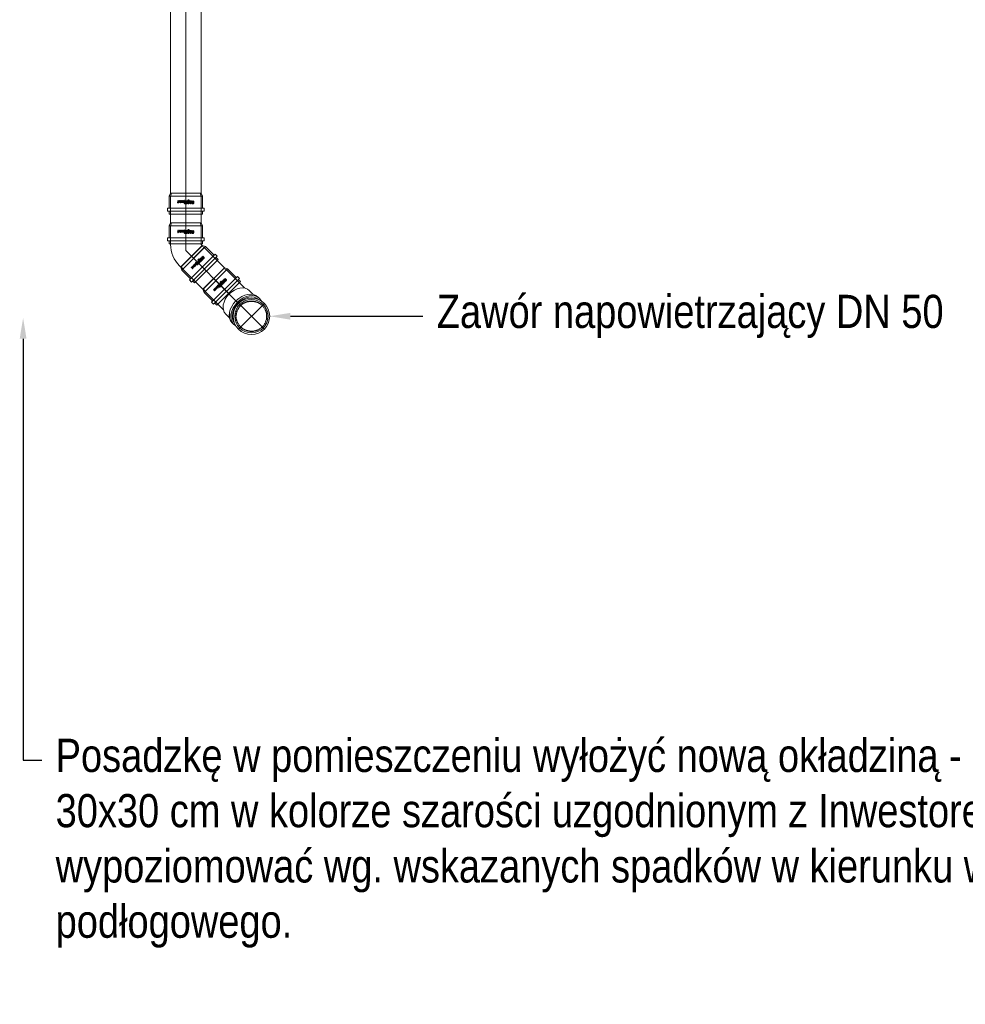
# Model space of a CAD drawing. Header units: centimetres. Extents: x 22052 to 56535, y 76485 to 78519.
# Tile 127 of 235: x 43547 to 43889, y 77336 to 77692. Entities that reach past the tile are written whole.
import ezdxf
from ezdxf import colors
from ezdxf.entities.mleader import LeaderData, LeaderLine
from ezdxf.enums import TextEntityAlignment as Align
from ezdxf.lldxf.tags import DXFTag
from ezdxf.math import Vec2, Vec3

# ---------------------------------------------------------------- set-up
doc = ezdxf.new("R2010")
doc.units = ezdxf.units.CM
doc.linetypes.add('HIDDEN', pattern=[0.375, 0.25, -0.125])
for name, color, linetype, lineweight in [('2DH_PRO_Magnaplast-SDB', 34, 'Continuous', 15), ('CP_AXISKA', 7, 'DASHDOT', 15), ('CP_DETAL', 33, 'Continuous', 9), ('IS_Opis', 250, 'Continuous', 9)]:
    doc.layers.add(name, color=color, linetype=linetype, lineweight=lineweight)
for name, color, linetype in [('3DCPCOLOR124', 152, 'Continuous'), ('3DCPCOLOR242', 242, 'Continuous'), ('cp_hidde', 203, 'HIDDEN'), ('CP_WIPEOUT', 255, 'Continuous')]:
    doc.layers.add(name, color=color, linetype=linetype)
doc.styles.add('CP_ATTR', font='arial.ttf')
doc.styles.add('styl1', font='ARIALN.TTF')
tags = doc.linetypes.add('DASHDOT', pattern=[25.4, 12.7, -6.35, 0, -6.35]).pattern_tags.tags
tags[10:11] = [DXFTag(74, 4), DXFTag(75, 0), DXFTag(340, '0'), DXFTag(46, 1.0), DXFTag(50, 0.0), DXFTag(44, 0.0), DXFTag(45, 0.0)]
tags[8:9] = [DXFTag(74, 4), DXFTag(75, 0), DXFTag(340, '0'), DXFTag(46, 1.0), DXFTag(50, 0.0), DXFTag(44, 0.0), DXFTag(45, 0.0)]
tags[6:7] = [DXFTag(74, 4), DXFTag(75, 0), DXFTag(340, '0'), DXFTag(46, 1.0), DXFTag(50, 0.0), DXFTag(44, 0.0), DXFTag(45, 0.0)]
tags[4:5] = [DXFTag(74, 4), DXFTag(75, 0), DXFTag(340, '0'), DXFTag(46, 1.0), DXFTag(50, 0.0), DXFTag(44, 0.0), DXFTag(45, 0.0)]

# ---------------------------------------------------------------- blocks, each defined once
blk = doc.blocks.new('pdmgn014_okr01')
blk.add_circle((0, 0), 28.6)
blk = doc.blocks.new('pdmgn014_okr02')
blk.add_circle((0, 0), 25)
blk = doc.blocks.new('pdmgn014_wip_cir01')
blk.add_wipeout([(1, 0), (0.966, 0.259), (0.866, 0.5), (0.707, 0.707), (0.5, 0.866), (0.259, 0.966), (0, 1), (-0.259, 0.966), (-0.5, 0.866), (-0.707, 0.707), (-0.866, 0.5), (-0.966, 0.259), (-1, 0), (-0.966, -0.259), (-0.866, -0.5), (-0.707, -0.707), (-0.5, -0.866), (-0.259, -0.966), (0, -1), (0.259, -0.966), (0.5, -0.866), (0.707, -0.707), (0.866, -0.5), (0.966, -0.259)])
blk = doc.blocks.new('pdmgn014_okr02a')
blk.add_arc((25, 0), 25, 90, 270)
blk = doc.blocks.new('pdmgn014_okr01a')
blk.add_arc((28.6, 0), 28.6, 90, 270)
blk = doc.blocks.new('pdmgn014_okr01b')
blk.add_arc((25, 0), 25, 90, 270)
blk = doc.blocks.new('pdmgn014_wip_cir01a')
blk.add_wipeout([(20, 0), (19.3, 5.2), (17.3, 10), (14.1, 14.1), (10, 17.3), (5.2, 19.3), (0, 20), (-5.2, 19.3), (-10, 17.3), (-14.1, 14.1), (-17.3, 10), (-19.3, 5.2), (-20, 0), (-19.3, -5.2), (-17.3, -10), (-14.1, -14.1), (-10, -17.3), (-5.2, -19.3), (0, -20), (5.2, -19.3), (10, -17.3), (14.1, -14.1), (17.3, -10), (19.3, -5.2)])
blk = doc.blocks.new('pdmgn014_wip_cir01b')
blk.add_wipeout([(20, 0), (19.3, 5.2), (17.3, 10), (14.1, 14.1), (10, 17.3), (5.2, 19.3), (0, 20), (-5.2, 19.3), (-10, 17.3), (-14.1, 14.1), (-17.3, 10), (-19.3, 5.2), (-20, 0), (-19.3, -5.2), (-17.3, -10), (-14.1, -14.1), (-10, -17.3), (-5.2, -19.3), (0, -20), (5.2, -19.3), (10, -17.3), (14.1, -14.1), (17.3, -10), (19.3, -5.2)])
blk = doc.blocks.new('pdmgn014_wip_rec01')
blk.add_wipeout([(0, -25), (84.4, -25), (84.4, 25), (0, 25)]).dxf.layer = 'CP_WIPEOUT'
blk = doc.blocks.new('pdmgn014_wip_cir02')
blk.add_wipeout([(1, 0), (0.966, 0.259), (0.866, 0.5), (0.707, 0.707), (0.5, 0.866), (0.259, 0.966), (0, 1), (-0.259, 0.966), (-0.5, 0.866), (-0.707, 0.707), (-0.866, 0.5), (-0.966, 0.259), (-1, 0), (-0.966, -0.259), (-0.866, -0.5), (-0.707, -0.707), (-0.5, -0.866), (-0.259, -0.966), (0, -1), (0.259, -0.966), (0.5, -0.866), (0.707, -0.707), (0.866, -0.5), (0.966, -0.259)])
blk = doc.blocks.new('Pd_mgphtp_0333_fof7kh8')
for p, q in [((1.06, 5.5), (0, 5.23)), ((0, -5.24), (0, 5.23)), ((1.06, 5.5), (7.6, 5.5)), ((12.15, 5.5), (7.6, 5.5)), ((1.06, -5.5), (0, -5.24)), ((7.6, -5.5), (1.06, -5.5)), ((7.6, -5.5), (12.15, -5.5))]:
    blk.add_line(p, q)
at = {"layer": 'CP_DETAL'}
blk.add_line((1.06, 5.5), (1.06, -5.5), dxfattribs=at)
at = {"linetype": 'ByBlock', "style": 'CP_ATTR', "flags": 9}
for tag in ['DN', 'WEIGHT', 'MATERIAL', 'DIMS', 'OTHER', 'CHARACTER', 'PRODUCER', 'ORDER-NO', 'PRODUCT-TYPE', 'ARTICLE', 'GROUP', 'NUMBER', 'NAME']:
    blk.add_attdef(tag, text='', height=0.00005, dxfattribs=at).set_placement((0, 0), align=Align.MIDDLE_LEFT)
at = {"layer": 'CP_WIPEOUT', "xscale": 0.21319269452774, "yscale": 0.3015}
blk.add_blockref('pdmgn014_wip_cir01a', (12.15, 0), dxfattribs=at)
for p, q in [((12.15, 6.03), (16.04, 6.03)), ((12.15, -6.03), (16.04, -6.03))]:
    blk.add_line(p, q)
at = {"xscale": 0.1705541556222, "yscale": 0.2412}
blk.add_blockref('pdmgn014_okr01b', (7.89, 0), dxfattribs=at)
at = {"layer": 'CP_WIPEOUT', "xscale": 4.66690475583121, "yscale": 6.59999999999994, "zscale": 20}
blk.add_blockref('pdmgn014_wip_cir01', (16.04, 0), dxfattribs=at)
at = {"yscale": 0.23076923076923}
for name, p, xscale in [('pdmgn014_okr01a', (11.37, 0), 0.16317848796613), ('pdmgn014_okr01', (16.78, 0), 0.16317848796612)]:
    blk.add_blockref(name, p, dxfattribs=dict(at, xscale=xscale))
at = {"layer": 'CP_WIPEOUT', "xscale": 0.21319269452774, "yscale": 0.3015}
blk.add_blockref('pdmgn014_wip_cir01b', (17.52, 0), dxfattribs=at)
at = {"layer": 'CP_WIPEOUT', "xscale": 0.008798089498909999, "yscale": 0.2412}
blk.add_blockref('pdmgn014_wip_rec01', (16.78, 0), dxfattribs=at)
for p, q in [((16.78, 6.6), (16.04, 6.6)), ((17.52, 6.03), (16.78, 6.03)), ((19.29, 5.5), (17.52, 5.5)), ((16.78, -6.6), (16.04, -6.6)), ((17.52, -6.03), (16.78, -6.03)), ((17.52, -5.5), (19.29, -5.5))]:
    blk.add_line(p, q)
for name, p, xscale, yscale in [('pdmgn014_okr02a', (12.52, 0), 0.1705541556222, 0.2412), ('pdmgn014_okr02', (17.52, 0), 0.1705541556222, 0.2412), ('pdmgn014_okr01b', (13.64, 0), 0.15556349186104, 0.22)]:
    blk.add_blockref(name, p, dxfattribs=dict(xscale=xscale, yscale=yscale))
at = {"layer": 'CP_WIPEOUT', "xscale": 6.59999999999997, "yscale": 6.59999999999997, "zscale": 20}
blk.add_blockref('pdmgn014_wip_cir02', (19.29, 0), dxfattribs=at)
for radius in [6.6, 6.03]:
    blk.add_circle((19.29, 0), radius)
at = {"layer": 'CP_AXISKA'}
for p, q in [((19.29, 6.6), (19.29, -6.6)), ((25.89, 0), (0, 0))]:
    blk.add_line(p, q, dxfattribs=at)
at = {"layer": 'cp_hidde'}
blk.add_circle((19.29, 0), 5.5, dxfattribs=at)
blk = doc.blocks.new('2dmgn002_logo01')
at = {"layer": '3DCPCOLOR124'}
for p, q in [((-4, 7), (-5.1, 7)), ((-5.1, 7), (-5.1, 4.8)), ((-4, 5.1), (-4, 7)), ((-4, 3.8), (1.9, 3.8)), ((1.6, 4.8), (-3.7, 4.8)), ((1.9, 16.5), (-2.9, 16.5)), ((-2.9, 16.5), (-2.9, 15.5)), ((-2.9, 15.5), (1.6, 15.5)), ((1.6, 14.4), (-2.9, 14.4)), ((-2.9, 14.4), (-2.9, 13.4)), ((-2.9, 13.4), (1.6, 13.4)), ((1.6, 12.3), (-2.9, 12.3)), ((-2.9, 12.3), (-2.9, 11.3)), ((-2.9, 11.3), (1.9, 11.3)), ((-2.9, 9.6), (-2.9, 8.9)), ((-2.9, 8.9), (-1.9, 8.9)), ((1.6, 8.6), (-2.9, 8.6)), ((-2.9, 8.6), (-2.9, 7.5)), ((-2.9, 7.5), (1.9, 7.5)), ((-2.9, 5.9), (-2.9, 5.2)), ((-2.9, 5.2), (-1.9, 5.2)), ((1.9, 3.2), (-2.9, 3.2)), ((-2.9, 3.2), (-2.9, 2.2)), ((-2.9, 2.2), (1.6, 2.2)), ((1.6, 1.1), (-2.9, 1.1)), ((-2.9, 1.1), (-2.9, 0)), ((-2.9, 0), (1.9, 0)), ((1.9, 10.7), (-1.9, 10.7)), ((-1.9, 8.9), (-1.9, 9.4)), ((1.9, 7), (-1.9, 7)), ((-1.9, 5.2), (-1.9, 5.6)), ((-1.6, 9.6), (1.6, 9.6)), ((-1.6, 5.9), (1.6, 5.9)), ((1.9, 15.2), (1.9, 14.7)), ((1.9, 13.1), (1.9, 12.6)), ((1.9, 9.4), (1.9, 8.8)), ((1.9, 5.6), (1.9, 5.1)), ((1.9, 1.9), (1.9, 1.4)), ((2.9, 14.4), (2.9, 15.5)), ((2.9, 12.3), (2.9, 13.4)), ((2.9, 8.6), (2.9, 9.7)), ((2.9, 4.8), (2.9, 5.9)), ((2.9, 2.2), (2.9, 1.1)), ((-2.9, -1.6), (-2.9, -2.3)), ((-2.9, -2.3), (-1.9, -2.3)), ((1.6, -2.6), (-2.9, -2.6)), ((-2.9, -2.6), (-2.9, -3.1)), ((-2.9, -3.1), (-0.8, -3.7)), ((1.9, -0.5), (-1.9, -0.5)), ((-1.9, -2.3), (-1.9, -1.8)), ((-1.6, -1.6), (1.6, -1.6)), ((-0.8, -3.7), (1.9, -3.7)), ((1.9, -1.8), (1.9, -2.4)), ((2.9, -2.6), (2.9, -1.6))]:
    blk.add_line(p, q, dxfattribs=at)
for centre, radius, start, end in [((-4, 4.8), 1.06, 179.7393, 270), ((-3.7, 5.1), 0.264, 180, 269.9023), ((-1.9, 9.6), 1.07, 90, 180), ((-1.9, 5.9), 1.07, 90, 180), ((-1.6, 9.4), 0.246, 90, 184.1233), ((-1.6, 5.7), 0.246, 90, 184.0475), ((1.6, 15.2), 0.293, 359.5038, 90), ((1.6, 14.7), 0.291, 269.5684, 360), ((1.6, 13.1), 0.293, 359.5231, 90), ((1.6, 12.6), 0.293, 270, 359.9989), ((1.6, 9.4), 0.264, 0, 90), ((1.6, 8.8), 0.264, 270, 359.9349), ((1.6, 5.6), 0.264, 360, 90), ((1.6, 5.1), 0.264, 270, 0.0108), ((1.6, 1.9), 0.264, 0.076, 90), ((1.6, 1.4), 0.264, 270, 359.924), ((1.9, 15.5), 1.04, 359.8403, 90), ((1.9, 12.3), 1.04, 270, 0.0193), ((1.9, 9.6), 1.06, 0.4214, 90), ((1.9, 8.6), 1.07, 270.2822, 0), ((1.9, 5.9), 1.06, 360, 90), ((1.9, 4.8), 1.07, 270.2634, 0), ((1.9, 2.2), 1.06, 359.5786, 90), ((1.9, 1.1), 1.07, 270.2875, 359.9985), ((2.3, 14.4), 0.598, 296.5604, 0), ((2.3, 13.4), 0.608, 359.9807, 62.8223), ((-1.9, -1.6), 1.07, 90, 180), ((-1.6, -1.8), 0.246, 90, 184.1125), ((1.6, -1.8), 0.264, 360, 90.0217), ((1.6, -2.4), 0.264, 270, 359.9023), ((1.9, -1.6), 1.06, 359.5786, 90), ((1.9, -2.6), 1.06, 269.7048, 359.9999)]:
    blk.add_arc(centre, radius, start, end, dxfattribs=at)
at = {"layer": '3DCPCOLOR242'}
for p, q in [((-2.7, -3.9), (-4, -3.6)), ((0.1, -4.1), (-3.9, -3)), ((-0.1, -11.3), (-2.3, -10.7)), ((1.1, -7.7), (-1.9, -6.9)), ((-0.2, -15.9), (-1.9, -15.4)), ((1.1, -7.2), (-1.7, -6.4)), ((-1.7, -14.9), (-0.1, -15.3)), ((-0.2, -16), (-0.2, -15.9)), ((1.2, -16.2), (0.5, -16)), ((0.5, -16), (0.5, -16.3)), ((1.1, -7.7), (1.3, -7.7))]:
    blk.add_line(p, q, dxfattribs=at)
for centre, radius, start, end in [((-4.3, -3.1), 0.174, 139.4748, 200.5636), ((-4, -3), 0.481, 201.3248, 240.9013), ((-4.2, -3.2), 0.283, 75.9119, 135.9983), ((-4.2, -3.9), 0.981, 73.8123, 86.5171), ((-3.5, -1.9), 1.69, 243.7383, 254.2465), ((-2.4, -15.6), 0.816, 103.1873, 179.7099), ((-2.2, -15.6), 0.973, 181.2014, 240.279), ((-2.5, -4.5), 0.644, 111.1152, 163.4814), ((-2.1, -4.5), 0.997, 166.5679, 210.0987), ((-2.2, -7.1), 0.892, 155.0132, 214.6021), ((-2.3, -9.2), 0.816, 114.0643, 202.8694), ((-2.4, -10.8), 0.727, 106.1924, 195.3195), ((-2.2, -10.8), 0.883, 195.3773, 250.0682), ((-1.8, -12.7), 1.31, 133.9918, 256.4618), ((-0.6, -3.6), 2.73, 211.3213, 275.0445), ((-2.3, -7.1), 0.818, 103.0323, 153.3127), ((-2.3, -7.3), 0.748, 209.4433, 244.7552), ((-1.6, -8.9), 1.49, 201.6704, 231.3076), ((-2.5, -12), 0.293, 73.8428, 119.965), ((-2.6, -16.1), 0.301, 251.9271, 357.0444), ((-2.6, -7.3), 0.65, 265.6622, 285.525), ((-2, -10.2), 1.88, 87.1606, 107.9858), ((-2, -4.7), 0.539, 116.6161, 177.0208), ((-1.7, -4.6), 0.806, 185.9288, 229.5909), ((-2.2, -8.1), 1.79, 72.2958, 99.0736), ((-2.1, -7.2), 0.393, 146.9616, 189.5199), ((-2.3, -10.9), 0.21, 72.1488, 182.4676), ((-2.2, -10.9), 0.37, 183.0166, 240.6152), ((-2.5, -11.4), 0.207, 256.8723, 333.1047), ((-1.9, -12.8), 0.636, 127.3644, 245.5528), ((-2.3, -16.8), 1.99, 73.1785, 97.0679), ((-2.2, -15.7), 0.348, 90.0735, 226.6774), ((-2.1, -7.2), 0.357, 74.3202, 141.4853), ((-1.9, -7.1), 0.609, 195.1451, 225.7671), ((-2.5, -7.7), 0.265, 290.2377, 337.5291), ((-2, -9.4), 0.472, 98.7899, 190.5825), ((-1.5, -9.3), 0.981, 191.9389, 227.9356), ((-2.5, -12.1), 0.449, 8.7244, 76.0552), ((-2.6, -16.2), 0.279, 6.2924, 59.4251), ((-2.4, -7.7), 0.183, 21.5725, 49.116), ((-2.4, -11.4), 0.167, 6.0969, 51.2591), ((-2.7, -11.3), 0.433, 342.5093, 1.3278), ((-2.7, -11.7), 0.662, 310.1939, 332.4304), ((-1.9, -4.9), 0.776, 84.807, 112.5283), ((-0.8, -3.6), 2.14, 227.7681, 264.971), ((-2.5, -7.7), 0.249, 338.4303, 15.9164), ((-2.7, -18.5), 3.22, 74.17, 79.8915), ((-0.6, -8), 2.56, 233.5529, 269.0169), ((-2, -13.1), 0.234, 234.8638, 292.3727), ((-1.8, -13.2), 0.719, 250.748, 317.7481), ((-2.3, -8), 1.19, 72.2691, 76.7646), ((-1.8, -10.9), 2.01, 44.3614, 97.334), ((-2, -11.1), 2.72, 40.2365, 88.5461), ((-2.3, -12.7), 0.729, 297.3533, 322.4271), ((-2.1, -7.2), 2.99, 66.1532, 85.5553), ((-3.2, -12.1), 1.85, 323.4917, 337.6276), ((-0.6, -13.1), 0.918, 120.9833, 158.9397), ((-4.6, -11.4), 4.03, 325.4422, 333.8801), ((-0.8, -13), 0.784, 70.6597, 109.7335), ((-0.8, -4.4), 1.34, 263.8725, 286.5282), ((0.3, -13.9), 1.45, 136.2371, 152.793), ((-1.9, -6.3), 2.13, 46.5165, 60.5203), ((-0.6, -13.1), 0.24, 82.5025, 118.5044), ((-0.6, -10), 0.492, 264.1111, 2.3117), ((-0.7, -13.4), 0.557, 329.5041, 78.2517), ((-1.1, -5.4), 0.961, 11.1112, 45.4314), ((-0.6, -5.3), 0.455, 294.1682, 9.8383), ((-0.9, -13.5), 1.23, 313.6171, 74.8695), ((1.1, -14.9), 1.81, 138.3177, 150.3499), ((-0.3, -14.1), 0.179, 156.2477, 208.0662), ((0, -13.9), 0.536, 211.3544, 244.0918), ((-0.4, -5.5), 0.842, 271.3477, 20.708), ((-0.9, -10.1), 0.755, 5.4784, 47.2661), ((-0.1, -14.1), 0.258, 239.0032, 288.6059), ((0.5, -16), 0.659, 177.1591, 197.9713), ((0.1, -10.3), 1.05, 255.0292, 275.2543), ((0.1, -15), 0.202, 99.2605, 177.5229), ((-21.3, -14), 21.2, 356.5514, 357.4519), ((0.3, -16.2), 0.401, 190.3294, 250.4785), ((0.3, -3.8), 0.817, 249.4862, 262.6491), ((-1.3, -5.9), 1.81, 22.396, 45.5071), ((-0.3, -10.2), 0.698, 293.2831, 345.067), ((0, -11.3), 0.454, 64.2567, 85.1843), ((0, -15.4), 0.621, 76.0627, 90.1224), ((-0.1, -4.6), 0.557, 50.0147, 70.9143), ((0.2, -4.3), 0.318, 263.6249, 288.2785), ((-0.9, -10.2), 1.29, 351.8443, 42.4547), ((0.2, -16.2), 0.393, 256.6965, 303.221), ((0, -11.2), 0.401, 23.6929, 71.5015), ((0.2, -11.2), 0.197, 270.9468, 310.5631), ((0.2, -15.1), 0.29, 45.8106, 81.4207), ((0.1, -4.4), 0.288, 10.0108, 50.8567), ((0.2, -4.5), 0.156, 287.1813, 350.1927), ((0, -4.5), 0.37, 349.838, 10.0295), ((0.2, -11.2), 0.243, 323.0875, 22.1003), ((-0.2, -15.3), 0.664, 5.0301, 36.7596), ((0.3, -16.3), 0.182, 308.0482, 0.8125), ((9.7, -15), 9.21, 181.6129, 183.265), ((-1.8, -25.8), 10.6, 74.8748, 77.6862), ((0.7, -16.5), 0.942, 56.6561, 73.6716), ((0.6, -8.4), 1.34, 58.7801, 70.7325), ((1.2, -16.1), 0.134, 265.2447, 321.7201), ((1.2, -7.5), 0.301, 17.9179, 59.9943), ((1.1, -7.5), 0.33, 314.2018, 5.594), ((1.3, -7.6), 0.133, 265.1659, 303.5871), ((1.1, -16), 0.3, 13.2728, 58.0446), ((1, -15.9), 0.408, 326.7373, 2.2392)]:
    blk.add_arc(centre, radius, start, end, dxfattribs=at)
blk = doc.blocks.new('2d_mgphtp_0330_do9k6d')
for p, q in [((11.37, 10.61), (12.12, 11.35)), ((12.12, 11.35), (21.45, 2.02)), ((12.52, 10.95), (13.26, 11.69)), ((21.79, 3.16), (13.26, 11.69)), ((8.64, 7.06), (11.78, 10.2)), ((11.37, 10.61), (20.71, 1.27)), ((1.06, 5.5), (0, 5.23)), ((0, -5.24), (0, 5.23)), ((1.06, 5.5), (7.6, 5.5)), ((7.82, 5.5), (7.6, 5.5)), ((7.82, 5.5), (8.26, 5.94)), ((8.64, 7.06), (8.26, 5.94)), ((17.16, -1.46), (20.3, 1.68)), ((20.71, 1.27), (21.45, 2.02)), ((21.05, 2.42), (21.79, 3.16)), ((15.6, -2.28), (16.04, -1.84)), ((17.16, -1.46), (16.04, -1.84)), ((1.06, -5.5), (0, -5.24)), ((7.6, -5.5), (1.06, -5.5)), ((7.82, -5.5), (7.6, -5.5))]:
    blk.add_line(p, q)
blk.add_arc((7.82, 5.5), 11, 270, 315)
at = {"layer": 'CP_AXISKA'}
for p, q in [((17.52, 7.42), (10.1, 0)), ((10.1, 0), (0, 0))]:
    blk.add_line(p, q, dxfattribs=at)
at = {"layer": 'CP_DETAL'}
for p, q in [((1.06, 5.5), (1.06, -5.5)), ((8.26, 5.94), (16.04, -1.84)), ((16.04, -1.84), (8.26, 5.94)), ((8.64, 7.06), (17.16, -1.46))]:
    blk.add_line(p, q, dxfattribs=at)
at = {"xscale": 0.14509803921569, "yscale": 0.176, "rotation": 45}
blk.add_blockref('2dmgn002_logo01', (14.47, 4.37), dxfattribs=at)
at = {"linetype": 'ByBlock', "style": 'CP_ATTR', "flags": 9}
for tag in ['DN', 'WEIGHT', 'MATERIAL', 'DIMS', 'OTHER', 'CHARACTER', 'PRODUCER', 'ORDER-NO', 'PRODUCT-TYPE', 'ARTICLE', 'GROUP', 'NUMBER', 'NAME']:
    blk.add_attdef(tag, text='', height=0.00005, dxfattribs=at).set_placement((0, -5.5), align=Align.MIDDLE_LEFT)
blk = doc.blocks.new('2dmgn001_logo01')
at = {"layer": '3DCPCOLOR124'}
for p, q in [((-4, 7), (-5.1, 7)), ((-5.1, 7), (-5.1, 4.8)), ((-4, 5.1), (-4, 7)), ((-4, 3.8), (1.9, 3.8)), ((1.6, 4.8), (-3.7, 4.8)), ((1.9, 16.5), (-2.9, 16.5)), ((-2.9, 16.5), (-2.9, 15.5)), ((-2.9, 15.5), (1.6, 15.5)), ((1.6, 14.4), (-2.9, 14.4)), ((-2.9, 14.4), (-2.9, 13.4)), ((-2.9, 13.4), (1.6, 13.4)), ((1.6, 12.3), (-2.9, 12.3)), ((-2.9, 12.3), (-2.9, 11.3)), ((-2.9, 11.3), (1.9, 11.3)), ((-2.9, 9.6), (-2.9, 8.9)), ((-2.9, 8.9), (-1.9, 8.9)), ((1.6, 8.6), (-2.9, 8.6)), ((-2.9, 8.6), (-2.9, 7.5)), ((-2.9, 7.5), (1.9, 7.5)), ((-2.9, 5.9), (-2.9, 5.2)), ((-2.9, 5.2), (-1.9, 5.2)), ((1.9, 3.2), (-2.9, 3.2)), ((-2.9, 3.2), (-2.9, 2.2)), ((-2.9, 2.2), (1.6, 2.2)), ((1.6, 1.1), (-2.9, 1.1)), ((-2.9, 1.1), (-2.9, 0)), ((-2.9, 0), (1.9, 0)), ((1.9, 10.7), (-1.9, 10.7)), ((-1.9, 8.9), (-1.9, 9.4)), ((1.9, 7), (-1.9, 7)), ((-1.9, 5.2), (-1.9, 5.6)), ((-1.6, 9.6), (1.6, 9.6)), ((-1.6, 5.9), (1.6, 5.9)), ((1.9, 15.2), (1.9, 14.7)), ((1.9, 13.1), (1.9, 12.6)), ((1.9, 9.4), (1.9, 8.8)), ((1.9, 5.6), (1.9, 5.1)), ((1.9, 1.9), (1.9, 1.4)), ((2.9, 14.4), (2.9, 15.5)), ((2.9, 12.3), (2.9, 13.4)), ((2.9, 8.6), (2.9, 9.7)), ((2.9, 4.8), (2.9, 5.9)), ((2.9, 2.2), (2.9, 1.1)), ((-2.9, -1.6), (-2.9, -2.3)), ((-2.9, -2.3), (-1.9, -2.3)), ((1.6, -2.6), (-2.9, -2.6)), ((-2.9, -2.6), (-2.9, -3.1)), ((-2.9, -3.1), (-0.8, -3.7)), ((1.9, -0.5), (-1.9, -0.5)), ((-1.9, -2.3), (-1.9, -1.8)), ((-1.6, -1.6), (1.6, -1.6)), ((-0.8, -3.7), (1.9, -3.7)), ((1.9, -1.8), (1.9, -2.4)), ((2.9, -2.6), (2.9, -1.6))]:
    blk.add_line(p, q, dxfattribs=at)
for centre, radius, start, end in [((-4, 4.8), 1.06, 179.7393, 270), ((-3.7, 5.1), 0.264, 180, 269.9023), ((-1.9, 9.6), 1.07, 90, 180), ((-1.9, 5.9), 1.07, 90, 180), ((-1.6, 9.4), 0.246, 90, 184.1233), ((-1.6, 5.7), 0.246, 90, 184.0475), ((1.6, 15.2), 0.293, 359.5038, 90), ((1.6, 14.7), 0.291, 269.5684, 360), ((1.6, 13.1), 0.293, 359.5231, 90), ((1.6, 12.6), 0.293, 270, 359.9989), ((1.6, 9.4), 0.264, 0, 90), ((1.6, 8.8), 0.264, 270, 359.9349), ((1.6, 5.6), 0.264, 360, 90), ((1.6, 5.1), 0.264, 270, 0.0108), ((1.6, 1.9), 0.264, 0.076, 90), ((1.6, 1.4), 0.264, 270, 359.924), ((1.9, 15.5), 1.04, 359.8403, 90), ((1.9, 12.3), 1.04, 270, 0.0193), ((1.9, 9.6), 1.06, 0.4214, 90), ((1.9, 8.6), 1.07, 270.2822, 0), ((1.9, 5.9), 1.06, 360, 90), ((1.9, 4.8), 1.07, 270.2634, 0), ((1.9, 2.2), 1.06, 359.5786, 90), ((1.9, 1.1), 1.07, 270.2875, 359.9985), ((2.3, 14.4), 0.598, 296.5604, 0), ((2.3, 13.4), 0.608, 359.9807, 62.8223), ((-1.9, -1.6), 1.07, 90, 180), ((-1.6, -1.8), 0.246, 90, 184.1125), ((1.6, -1.8), 0.264, 360, 90.0217), ((1.6, -2.4), 0.264, 270, 359.9023), ((1.9, -1.6), 1.06, 359.5786, 90), ((1.9, -2.6), 1.06, 269.7048, 359.9999)]:
    blk.add_arc(centre, radius, start, end, dxfattribs=at)
at = {"layer": '3DCPCOLOR242'}
for p, q in [((-2.7, -3.9), (-4, -3.6)), ((0.1, -4.1), (-3.9, -3)), ((-0.1, -11.3), (-2.3, -10.7)), ((1.1, -7.7), (-1.9, -6.9)), ((-0.2, -15.9), (-1.9, -15.4)), ((1.1, -7.2), (-1.7, -6.4)), ((-1.7, -14.9), (-0.1, -15.3)), ((-0.2, -16), (-0.2, -15.9)), ((1.2, -16.2), (0.5, -16)), ((0.5, -16), (0.5, -16.3)), ((1.1, -7.7), (1.3, -7.7))]:
    blk.add_line(p, q, dxfattribs=at)
for centre, radius, start, end in [((-4.3, -3.1), 0.174, 139.4748, 200.5636), ((-4, -3), 0.481, 201.3248, 240.9013), ((-4.2, -3.2), 0.283, 75.9119, 135.9983), ((-4.2, -3.9), 0.981, 73.8123, 86.5171), ((-3.5, -1.9), 1.69, 243.7383, 254.2465), ((-2.4, -15.6), 0.816, 103.1873, 179.7099), ((-2.2, -15.6), 0.973, 181.2014, 240.279), ((-2.5, -4.5), 0.644, 111.1152, 163.4814), ((-2.1, -4.5), 0.997, 166.5679, 210.0987), ((-2.2, -7.1), 0.892, 155.0132, 214.6021), ((-2.3, -9.2), 0.816, 114.0643, 202.8694), ((-2.4, -10.8), 0.727, 106.1924, 195.3195), ((-2.2, -10.8), 0.883, 195.3773, 250.0682), ((-1.8, -12.7), 1.31, 133.9918, 256.4618), ((-0.6, -3.6), 2.73, 211.3213, 275.0445), ((-2.3, -7.1), 0.818, 103.0323, 153.3127), ((-2.3, -7.3), 0.748, 209.4433, 244.7552), ((-1.6, -8.9), 1.49, 201.6704, 231.3076), ((-2.5, -12), 0.293, 73.8428, 119.965), ((-2.6, -16.1), 0.301, 251.9271, 357.0444), ((-2.6, -7.3), 0.65, 265.6622, 285.525), ((-2, -10.2), 1.88, 87.1606, 107.9858), ((-2, -4.7), 0.539, 116.6161, 177.0208), ((-1.7, -4.6), 0.806, 185.9288, 229.5909), ((-2.2, -8.1), 1.79, 72.2958, 99.0736), ((-2.1, -7.2), 0.393, 146.9616, 189.5199), ((-2.3, -10.9), 0.21, 72.1488, 182.4676), ((-2.2, -10.9), 0.37, 183.0166, 240.6152), ((-2.5, -11.4), 0.207, 256.8723, 333.1047), ((-1.9, -12.8), 0.636, 127.3644, 245.5528), ((-2.3, -16.8), 1.99, 73.1785, 97.0679), ((-2.2, -15.7), 0.348, 90.0735, 226.6774), ((-2.1, -7.2), 0.357, 74.3202, 141.4853), ((-1.9, -7.1), 0.609, 195.1451, 225.7671), ((-2.5, -7.7), 0.265, 290.2377, 337.5291), ((-2, -9.4), 0.472, 98.7899, 190.5825), ((-1.5, -9.3), 0.981, 191.9389, 227.9356), ((-2.5, -12.1), 0.449, 8.7244, 76.0552), ((-2.6, -16.2), 0.279, 6.2924, 59.4251), ((-2.4, -7.7), 0.183, 21.5725, 49.116), ((-2.4, -11.4), 0.167, 6.0969, 51.2591), ((-2.7, -11.3), 0.433, 342.5093, 1.3278), ((-2.7, -11.7), 0.662, 310.1939, 332.4304), ((-1.9, -4.9), 0.776, 84.807, 112.5283), ((-0.8, -3.6), 2.14, 227.7681, 264.971), ((-2.5, -7.7), 0.249, 338.4303, 15.9164), ((-2.7, -18.5), 3.22, 74.17, 79.8915), ((-0.6, -8), 2.56, 233.5529, 269.0169), ((-2, -13.1), 0.234, 234.8638, 292.3727), ((-1.8, -13.2), 0.719, 250.748, 317.7481), ((-2.3, -8), 1.19, 72.2691, 76.7646), ((-1.8, -10.9), 2.01, 44.3614, 97.334), ((-2, -11.1), 2.72, 40.2365, 88.5461), ((-2.3, -12.7), 0.729, 297.3533, 322.4271), ((-2.1, -7.2), 2.99, 66.1532, 85.5553), ((-3.2, -12.1), 1.85, 323.4917, 337.6276), ((-0.6, -13.1), 0.918, 120.9833, 158.9397), ((-4.6, -11.4), 4.03, 325.4422, 333.8801), ((-0.8, -13), 0.784, 70.6597, 109.7335), ((-0.8, -4.4), 1.34, 263.8725, 286.5282), ((0.3, -13.9), 1.45, 136.2371, 152.793), ((-1.9, -6.3), 2.13, 46.5165, 60.5203), ((-0.6, -13.1), 0.24, 82.5025, 118.5044), ((-0.6, -10), 0.492, 264.1111, 2.3117), ((-0.7, -13.4), 0.557, 329.5041, 78.2517), ((-1.1, -5.4), 0.961, 11.1112, 45.4314), ((-0.6, -5.3), 0.455, 294.1682, 9.8383), ((-0.9, -13.5), 1.23, 313.6171, 74.8695), ((1.1, -14.9), 1.81, 138.3177, 150.3499), ((-0.3, -14.1), 0.179, 156.2477, 208.0662), ((0, -13.9), 0.536, 211.3544, 244.0918), ((-0.4, -5.5), 0.842, 271.3477, 20.708), ((-0.9, -10.1), 0.755, 5.4784, 47.2661), ((-0.1, -14.1), 0.258, 239.0032, 288.6059), ((0.5, -16), 0.659, 177.1591, 197.9713), ((0.1, -10.3), 1.05, 255.0292, 275.2543), ((0.1, -15), 0.202, 99.2605, 177.5229), ((-21.3, -14), 21.2, 356.5514, 357.4519), ((0.3, -16.2), 0.401, 190.3294, 250.4785), ((0.3, -3.8), 0.817, 249.4862, 262.6491), ((-1.3, -5.9), 1.81, 22.396, 45.5071), ((-0.3, -10.2), 0.698, 293.2831, 345.067), ((0, -11.3), 0.454, 64.2567, 85.1843), ((0, -15.4), 0.621, 76.0627, 90.1224), ((-0.1, -4.6), 0.557, 50.0147, 70.9143), ((0.2, -4.3), 0.318, 263.6249, 288.2785), ((-0.9, -10.2), 1.29, 351.8443, 42.4547), ((0.2, -16.2), 0.393, 256.6965, 303.221), ((0, -11.2), 0.401, 23.6929, 71.5015), ((0.2, -11.2), 0.197, 270.9468, 310.5631), ((0.2, -15.1), 0.29, 45.8106, 81.4207), ((0.1, -4.4), 0.288, 10.0108, 50.8567), ((0.2, -4.5), 0.156, 287.1813, 350.1927), ((0, -4.5), 0.37, 349.838, 10.0295), ((0.2, -11.2), 0.243, 323.0875, 22.1003), ((-0.2, -15.3), 0.664, 5.0301, 36.7596), ((0.3, -16.3), 0.182, 308.0482, 0.8125), ((9.7, -15), 9.21, 181.6129, 183.265), ((-1.8, -25.8), 10.6, 74.8748, 77.6862), ((0.7, -16.5), 0.942, 56.6561, 73.6716), ((0.6, -8.4), 1.34, 58.7801, 70.7325), ((1.2, -16.1), 0.134, 265.2447, 321.7201), ((1.2, -7.5), 0.301, 17.9179, 59.9943), ((1.1, -7.5), 0.33, 314.2018, 5.594), ((1.3, -7.6), 0.133, 265.1659, 303.5871), ((1.1, -16), 0.3, 13.2728, 58.0446), ((1, -15.9), 0.408, 326.7373, 2.2392)]:
    blk.add_arc(centre, radius, start, end, dxfattribs=at)
blk = doc.blocks.new('2d_mgphtp_0291_5vyepnh')
for p, q in [((0, 5.24), (1.06, 5.5)), ((0, 5.24), (0, -5.24)), ((1.06, 5.5), (10.73, 5.5)), ((11.79, 6.03), (10.73, 5.5)), ((11.79, 6.03), (16.23, 6.03)), ((16.23, 6.6), (16.23, -6.6)), ((16.23, 6.6), (17.28, 6.6)), ((17.28, 6.6), (17.28, -6.6)), ((17.28, 6.03), (18.33, 6.03)), ((18.33, -6.03), (18.33, 6.03)), ((0, -5.24), (1.06, -5.5)), ((1.06, -5.5), (10.73, -5.5)), ((11.79, -6.03), (10.73, -5.5)), ((11.79, -6.03), (16.23, -6.03)), ((16.23, -6.6), (17.28, -6.6)), ((17.28, -6.03), (18.33, -6.03))]:
    blk.add_line(p, q)
at = {"layer": 'CP_AXISKA'}
blk.add_line((0, 0), (18.33, 0), dxfattribs=at)
at = {"layer": 'CP_DETAL'}
for p, q in [((1.06, 5.5), (1.06, -5.5)), ((10.73, 5.5), (10.73, -5.5)), ((10.73, -5.5), (10.73, 5.5)), ((11.79, 6.03), (11.79, -6.03))]:
    blk.add_line(p, q, dxfattribs=at)
at = {"xscale": 0.14509803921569, "yscale": 0.17837837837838}
blk.add_blockref('2dmgn001_logo01', (14.01, 0), dxfattribs=at)
at = {"linetype": 'ByBlock', "style": 'CP_ATTR', "flags": 9}
for tag in ['DN', 'WEIGHT', 'MATERIAL', 'DIMS', 'OTHER', 'CHARACTER', 'PRODUCER', 'ORDER-NO', 'PRODUCT-TYPE', 'ARTICLE', 'GROUP', 'NUMBER', 'NAME']:
    blk.add_attdef(tag, text='', height=0.00005, dxfattribs=at).set_placement((0, 0), align=Align.MIDDLE_LEFT)
blk = doc.blocks.new('2d_mgphtp_0291_50w5khc')
for p, q in [((0, 5.24), (1.06, 5.5)), ((0, 5.24), (0, -5.24)), ((1.06, 5.5), (11.38, 5.5)), ((12.44, 6.03), (11.38, 5.5)), ((12.44, 6.03), (16.88, 6.03)), ((16.88, 6.6), (16.88, -6.6)), ((16.88, 6.6), (17.93, 6.6)), ((17.93, 6.6), (17.93, -6.6)), ((17.93, 6.03), (18.98, 6.03)), ((18.98, -6.03), (18.98, 6.03)), ((0, -5.24), (1.06, -5.5)), ((1.06, -5.5), (11.38, -5.5)), ((12.44, -6.03), (11.38, -5.5)), ((12.44, -6.03), (16.88, -6.03)), ((16.88, -6.6), (17.93, -6.6)), ((17.93, -6.03), (18.98, -6.03))]:
    blk.add_line(p, q)
at = {"layer": 'CP_AXISKA'}
blk.add_line((0, 0), (18.98, 0), dxfattribs=at)
at = {"layer": 'CP_DETAL'}
for p, q in [((1.06, 5.5), (1.06, -5.5)), ((11.38, 5.5), (11.38, -5.5)), ((11.38, -5.5), (11.38, 5.5)), ((12.44, 6.03), (12.44, -6.03))]:
    blk.add_line(p, q, dxfattribs=at)
at = {"xscale": 0.14509803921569, "yscale": 0.17837837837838}
blk.add_blockref('2dmgn001_logo01', (14.65, 0), dxfattribs=at)
at = {"linetype": 'ByBlock', "style": 'CP_ATTR', "flags": 9}
for tag in ['DN', 'WEIGHT', 'MATERIAL', 'DIMS', 'OTHER', 'CHARACTER', 'PRODUCER', 'ORDER-NO', 'PRODUCT-TYPE', 'ARTICLE', 'GROUP', 'NUMBER', 'NAME']:
    blk.add_attdef(tag, text='', height=0.00005, dxfattribs=at).set_placement((0, 0), align=Align.MIDDLE_LEFT)
blk = doc.blocks.new('2d_mgphtp_0287_fdy5okt')
for p, q in [((0, 5.24), (1.06, 5.5)), ((0, 5.24), (0, -5.24)), ((1.06, 5.5), (176.3, 5.5)), ((177.36, 6.03), (176.3, 5.5)), ((177.36, 6.03), (181.8, 6.03)), ((181.8, 6.6), (181.8, -6.6)), ((181.8, 6.6), (182.85, 6.6)), ((182.85, 6.6), (182.85, -6.6)), ((182.85, 6.03), (183.9, 6.03)), ((183.9, -6.03), (183.9, 6.03)), ((0, -5.24), (1.06, -5.5)), ((1.06, -5.5), (176.3, -5.5)), ((177.36, -6.03), (176.3, -5.5)), ((177.36, -6.03), (181.8, -6.03)), ((181.8, -6.6), (182.85, -6.6)), ((182.85, -6.03), (183.9, -6.03))]:
    blk.add_line(p, q)
at = {"layer": 'CP_AXISKA'}
blk.add_line((0, 0), (183.9, 0), dxfattribs=at)
at = {"layer": 'CP_DETAL'}
for p, q in [((1.06, 5.5), (1.06, -5.5)), ((176.3, 5.5), (176.3, -5.5)), ((176.3, -5.5), (176.3, 5.5)), ((177.36, 6.03), (177.36, -6.03))]:
    blk.add_line(p, q, dxfattribs=at)
at = {"xscale": 0.1450980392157, "yscale": 0.17837837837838}
blk.add_blockref('2dmgn001_logo01', (179.58, 0), dxfattribs=at)
at = {"linetype": 'ByBlock', "style": 'CP_ATTR', "flags": 9}
for tag in ['DN', 'WEIGHT', 'MATERIAL', 'DIMS', 'OTHER', 'CHARACTER', 'PRODUCER', 'ORDER-NO', 'PRODUCT-TYPE', 'ARTICLE', 'GROUP', 'NUMBER', 'NAME']:
    blk.add_attdef(tag, text='', height=0.00005, dxfattribs=at).set_placement((0, 0), align=Align.MIDDLE_LEFT)

msp = doc.modelspace()

# ---------------------------------------------------------------- block references
at = {"layer": '2DH_PRO_Magnaplast-SDB', "rotation": 270}
for name, p in [('2d_mgphtp_0287_fdy5okt', (43607.03, 77805.95)), ('2d_mgphtp_0291_5vyepnh', (43607.03, 77629.65))]:
    msp.add_blockref(name, p, dxfattribs=at)

# ---------------------------------------------------------------- leaders
at = {"layer": 'IS_Opis'}
ml = msp.add_multileader_mtext('Standard', dxfattribs=at)
ml.set_content('Posadzkę w pomieszczeniu wyłożyć nową okładziną - płytki ceramiczne 30x30 cm w kolorze szarości uzgodnionym z Inwestorem. Całość wypoziomować wg. wskazanych spadków w kierunku wpustu podłogowego.', color=256, style='styl1')
ml.set_leader_properties()
ml.build(insert=Vec2(0, 0))
ml.multileader.update_dxf_attribs({"dogleg_length": 5, "arrow_head_size": 7.5})
ctx = ml.context
ctx.base_point, ctx.char_height, ctx.arrow_head_size, ctx.landing_gap_size, ctx.plane_origin = Vec3(43554.94, 77424.42), 12, 7.5, 5, Vec3(43497.12, 77121.36)
notes = []
notes.append((ctx, [(0, (1, 1, 0), (43548.17, 77424.42), (1, 0), 6.77, [(0, [(43548.17, 77584.48)], 0, [])])]))
ctx.mtext.insert, ctx.mtext.width, ctx.mtext.defined_height, ctx.mtext.flow_direction = Vec3(43559.94, 77432.18), 457.9641, 76.92, 5
ctx.mtext.has_bg_fill, ctx.mtext.bg_color, ctx.mtext.bg_scale_factor, ctx.mtext.bg_transparency, ctx.mtext.use_window_bg_color = 1, -1027028792, 1.5, 0, 1
for ctx, leaders in notes:
    for number, flags, end, landing, length, lines in leaders:
        leader = LeaderData()
        leader.index, (leader.has_last_leader_line, leader.has_dogleg_vector, leader.attachment_direction) = number, flags
        leader.last_leader_point, leader.dogleg_vector, leader.dogleg_length = Vec3(end), Vec3(landing), length
        for number, points, colour, breaks in lines:
            line = LeaderLine()
            line.index, line.vertices, line.color, line.breaks = number, Vec3.list(points), colors.encode_raw_color(colour), breaks
            leader.lines.append(line)
        ctx.leaders.append(leader)

# ---------------------------------------------------------------- next in the draw order: block references
at = {"layer": '2DH_PRO_Magnaplast-SDB', "rotation": 315}
msp.add_blockref('Pd_mgphtp_0333_fof7kh8', (43617.13, 77598.73), dxfattribs=at)

# ---------------------------------------------------------------- next in the draw order: block references
at = {"layer": '2DH_PRO_Magnaplast-SDB'}
for name, p, rotation in [('2d_mgphtp_0330_do9k6d', (43607.03, 77618.93), 270), ('2d_mgphtp_0291_50w5khc', (43609.08, 77606.78), 314.9999999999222)]:
    msp.add_blockref(name, p, dxfattribs=dict(at, rotation=rotation))

# ---------------------------------------------------------------- next in the draw order: leaders
at = {"layer": 'IS_Opis'}
ml = msp.add_multileader_mtext('Standard', dxfattribs=at)
ml.set_content('Zawór napowietrzający DN 50', color=256, style='styl1')
ml.set_leader_properties()
ml.build(insert=Vec2(0, 0))
ml.multileader.update_dxf_attribs({"dogleg_length": 5, "arrow_head_size": 7.5})
ctx = ml.context
ctx.base_point, ctx.char_height, ctx.arrow_head_size, ctx.landing_gap_size, ctx.plane_origin = Vec3(43692.81, 77585.09), 12, 7.5, 5, Vec3(43579.72, 77209.45)
notes = []
notes.append((ctx, [(0, (1, 1, 0), (43686.04, 77585.09), (1, 0), 6.77, [(0, [(43637.37, 77585.09)], 0, [])])]))
ctx.mtext.insert, ctx.mtext.width, ctx.mtext.defined_height, ctx.mtext.flow_direction = Vec3(43697.81, 77592.85), 182.3997, 76.92, 5
ctx.mtext.has_bg_fill, ctx.mtext.bg_color, ctx.mtext.bg_scale_factor, ctx.mtext.bg_transparency, ctx.mtext.use_window_bg_color = 1, -1027028792, 1.5, 0, 1
for ctx, leaders in notes:
    for number, flags, end, landing, length, lines in leaders:
        leader = LeaderData()
        leader.index, (leader.has_last_leader_line, leader.has_dogleg_vector, leader.attachment_direction) = number, flags
        leader.last_leader_point, leader.dogleg_vector, leader.dogleg_length = Vec3(end), Vec3(landing), length
        for number, points, colour, breaks in lines:
            line = LeaderLine()
            line.index, line.vertices, line.color, line.breaks = number, Vec3.list(points), colors.encode_raw_color(colour), breaks
            leader.lines.append(line)
        ctx.leaders.append(leader)

doc.saveas('drawing.dxf')
